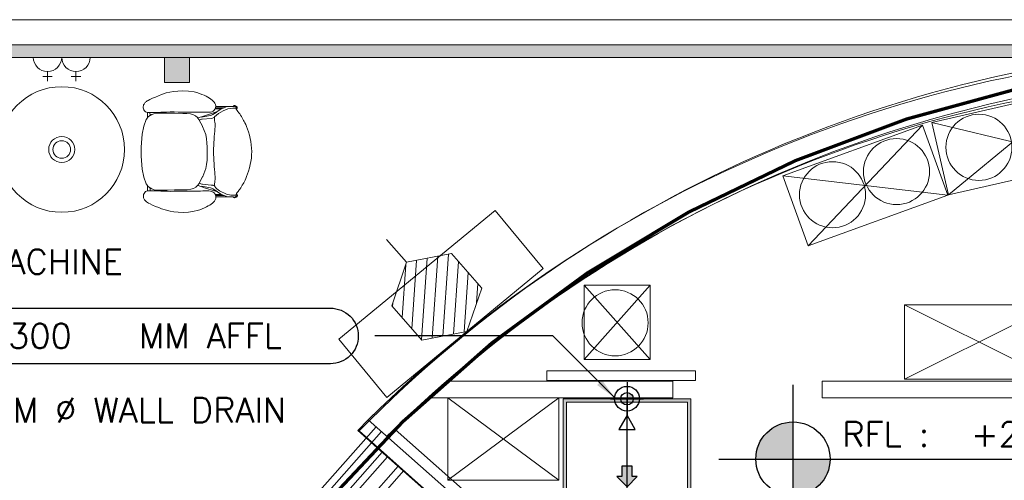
# Model space of a CAD drawing. Header units: millimetres. Extents: x -750 to 57307, y -2234 to 18901.
# Tile 67 of 102: x 13565 to 19537, y 15507 to 18302. Entities that reach past the tile are written whole.
import ezdxf
from ezdxf.enums import TextEntityAlignment as Align

# ---------------------------------------------------------------- set-up
doc = ezdxf.new("R2010")
doc.units = ezdxf.units.MM
doc.header["$MEASUREMENT"] = 0
doc.linetypes.add('DASHED', pattern=[19.05, 12.7, -6.35])
doc.linetypes.add('HIDDEN', pattern=[0.375, 0.25, -0.125])
for name, color, linetype, lineweight, true_color in [('FLOOR RAISE', 4, 'DASHED', 0, 0x00ffff), ('GREY SCALE', 9, 'Continuous', 0, 0x808080), ('GREYSCALE', 9, 'Continuous', 0, 0x808080)]:
    doc.layers.add(name, color=color, linetype=linetype, lineweight=lineweight, true_color=true_color)
for name, color, linetype in [('LINE', 7, 'Continuous'), ('PLUMBING-DW-FR-TAG', 7, 'Continuous'), ('PLUMBING-DW-TR-LVL-TAG', 7, 'Continuous'), ('TAG', 7, 'Continuous')]:
    doc.layers.add(name, color=color, linetype=linetype)
doc.layers.add('PLUMBING-DW-CD-PIPE', color=3, linetype='Continuous', true_color=0x00ff00)
doc.layers.add('PLUMBING-DW-WW-PIPE', color=7, linetype='Continuous', true_color=0x007f7f)
doc.styles.add('Oswald Light', font='txt')
doc.styles.add('ROMANS-100', font='romans.shx')
doc.styles.get("Standard").update_dxf_attribs({"font": 'arial.ttf'})
doc.dimstyles.new('MDS-50', dxfattribs={"dimtxt": 100, "dimasz": 100, "dimexe": 50, "dimexo": 50, "dimgap": 25, "dimtad": 1, "dimdec": 0, "dimtxsty": 'Oswald Light', "dimcen": 0, "dimdle": 1.5875, "dimazin": 0, "dimtfac": 1, "dimtdec": 0, "dimtix": 1, "dimtmove": 0, "dimatfit": 0, "dimfxl": 1, "dimfrac": 2, "dimtolj": 1, "dimarcsym": 0})

# ---------------------------------------------------------------- blocks, each defined once
blk = doc.blocks.new('FLOOR PLAN')
at = {"layer": 'GREYSCALE', "ltscale": 0.25}
h = blk.add_hatch(color=256, dxfattribs=at)
h.dxf.hatch_style = 1
h.paths.add_polyline_path([(6935.6, 18149.4), (21163.6, 18149.4), (21163.6, 18073.2), (6935.6, 18073.2)])
h = blk.add_hatch(color=256, dxfattribs=at)
h.dxf.hatch_style = 1
h.paths.add_polyline_path([(14595.5, 18073.2), (14595.5, 17920.8), (14443.1, 17920.8), (14443.1, 18073.2)])
at = {"layer": 'GREYSCALE', "ltscale": 2}
h = blk.add_hatch(color=256, dxfattribs=at)
h.dxf.hatch_style = 1
h.paths.add_polyline_path([(16861.3, 15295.5), (17636.1, 15295.5), (17636.1, 16002.2), (16861.3, 16002.2)])
h.paths.add_polyline_path([(16881.3, 15315.5), (17616.1, 15315.5), (17616.1, 15982.1), (16881.3, 15982.1)], flags=16)
at = {"layer": 'GREYSCALE', "ltscale": 0.2}
blk.add_line((21163.6, 18301.8), (1808.8, 18301.8), dxfattribs=at)
at = {"layer": 'GREYSCALE', "ltscale": 0.25}
for p, q in [((21163.6, 18149.4), (1806, 18149.4)), ((6935.6, 18149.4), (21163.6, 18149.4)), ((8543.7, 18149.4), (21163.6, 18149.4)), ((21163.6, 18073.2), (6935.6, 18073.2)), ((14595.5, 18073.2), (14443.1, 18073.2)), ((14443.1, 18073.2), (14443.1, 17920.8)), ((14595.5, 17920.8), (14595.5, 18073.2)), ((14443.1, 17920.8), (14595.5, 17920.8)), ((15500.5, 16363.2), (16449.6, 17144.6)), ((16449.6, 17144.6), (16740.2, 16791.6)), ((16740.2, 16791.6), (15791.1, 16010.2)), ((19834, 16572.2), (18931.8, 16572.2)), ((18931.8, 16572.2), (18931.8, 16121.2)), ((19834, 16572.2), (18931.8, 16121.2)), ((18931.8, 16121.2), (18931.8, 16572.2)), ((18931.8, 16572.2), (19834, 16121.2)), ((15791.1, 16010.2), (15500.5, 16363.2)), ((16762.1, 16170.9), (17664.3, 16170.9)), ((16762.1, 16113.2), (16762.1, 16170.9)), ((17664.3, 16170.9), (17664.3, 16113.2)), ((16154.3, 16108.6), (17526.5, 16108.6)), ((17664.3, 16113.2), (16762.1, 16113.2)), ((17526.5, 16108.6), (17526.5, 16008.3)), ((18432.6, 16108.6), (21213.3, 16108.6)), ((18432.6, 16108.6), (18432.6, 16008.3)), ((18931.8, 16121.2), (19834, 16121.2)), ((16040.8, 16008.3), (17526.5, 16008.3)), ((18432.6, 16008.3), (21213.3, 16008.3)), ((15727.2, 15832), (15156.6, 15187.9)), ((15616.2, 15809.2), (15679.6, 15874.1)), ((15688.2, 15872.3), (15623.7, 15806.4)), ((15679.6, 15874.1), (16435.7, 15204.2)), ((15679.6, 15874.1), (16435.8, 15204.4)), ((15759.5, 15803.3), (15188.9, 15159.3)), ((16375.6, 15136.4), (15615.5, 15809.9)), ((16375.6, 15136.4), (15616.2, 15809.2)), ((15623.7, 15806.4), (16395.9, 15122.3)), ((16497, 15236.5), (15842.8, 15815.8)), ((16375.6, 15136.4), (15697.7, 15737.1)), ((15764, 15678.3), (15253.4, 15102.1)), ((15796.3, 15649.7), (15285.7, 15073.5)), ((15860.8, 15592.5), (15350.3, 15016.3)), ((15893.1, 15563.9), (15382.6, 14987.7))]:
    blk.add_line(p, q, dxfattribs=at)
at = {"layer": 'GREYSCALE'}
for p, q in [((13647.1, 18073.2), (13819.9, 18073.2)), ((13819.9, 18073.2), (13992.7, 18073.2)), ((13733.5, 17986.8), (13733.5, 17929.2)), ((13906.3, 17986.8), (13906.3, 17929.2)), ((13704.7, 17958), (13762.3, 17958)), ((13877.5, 17958), (13935.1, 17958)), ((14476.4, 17862.1), (14453.5, 17857.1)), ((14498.7, 17865.4), (14476.4, 17862.1)), ((14523.9, 17867.9), (14498.7, 17865.4)), ((14554.3, 17869.6), (14523.9, 17867.9)), ((14588.1, 17868.7), (14554.3, 17869.6)), ((14622.7, 17863.2), (14588.1, 17868.7)), ((14639.4, 17859.1), (14622.7, 17863.2)), ((14655.4, 17854.3), (14639.4, 17859.1)), ((19097.7, 17678.2, 59.1), (19976.8, 17880.8, 59.1)), ((19199, 17238.6, 59.1), (19976.8, 17880.8, 59.1)), ((14327.8, 17799.9), (14324.7, 17796.7)), ((14330.9, 17802.7), (14327.8, 17799.9)), ((14333.9, 17805.4), (14330.9, 17802.7)), ((14338, 17808.5), (14333.9, 17805.4)), ((14344.6, 17812.4), (14338, 17808.5)), ((14354.7, 17817.6), (14344.6, 17812.4)), ((14369.7, 17824.7), (14354.7, 17817.6)), ((14387.7, 17832.7), (14369.7, 17824.7)), ((14406.7, 17840.7), (14387.7, 17832.7)), ((14424.8, 17847.9), (14406.7, 17840.7)), ((14453.5, 17857.1), (14424.8, 17847.9)), ((14670.2, 17848.9), (14655.4, 17854.3)), ((14683.8, 17843.2), (14670.2, 17848.9)), ((14696.1, 17837.3), (14683.8, 17843.2)), ((14707, 17831.5), (14696.1, 17837.3)), ((14716.6, 17826), (14707, 17831.5)), ((14725, 17820.4), (14716.6, 17826)), ((14732.4, 17814.5), (14725, 17820.4)), ((14738.9, 17808.2), (14732.4, 17814.5)), ((14738.9, 17808.2), (14744.7, 17801.8)), ((14749.5, 17794.7), (14744.7, 17801.8)), ((14315.1, 17779.9), (14314.2, 17774.2)), ((14314.2, 17774.2), (14314.4, 17767.9)), ((14314.4, 17767.9), (14315.9, 17760.9)), ((14316.8, 17785), (14315.1, 17779.9)), ((14315.9, 17760.9), (14318.6, 17754.1)), ((14319.1, 17789.5), (14316.8, 17785)), ((14318.6, 17754.1), (14322.4, 17747.9)), ((14319.1, 17789.5), (14321.7, 17793.3)), ((14321.7, 17793.3), (14324.7, 17796.7)), ((14322.4, 17747.9), (14327.2, 17743.1)), ((14327.2, 17743.1), (14327.5, 17742.8)), ((14327.5, 17742.8), (14333.1, 17740)), ((14333.1, 17740), (14339.4, 17738.7)), ((14339.4, 17738.7), (14339.8, 17738.7)), ((14339.8, 17738.7), (14339.8, 17739)), ((14339.8, 17738.7), (14346.1, 17738.4)), ((14339.8, 17738.7), (14339.8, 17706.5)), ((14346.1, 17738.4), (14355.2, 17738.7)), ((14355.2, 17738.7), (14355.2, 17739)), ((14360.3, 17738.8), (14355.2, 17738.7)), ((14355.3, 17720.9), (14355.2, 17738.7)), ((14368, 17739.1), (14360.3, 17738.8)), ((14376.4, 17739.2), (14368, 17739)), ((14368, 17739), (14368, 17739.1)), ((14385.8, 17739.3), (14376.4, 17739.2)), ((14396.5, 17739.5), (14385.8, 17739.3)), ((14408.1, 17739.6), (14396.5, 17739.5)), ((14420.1, 17739.9), (14408.1, 17739.6)), ((14432.3, 17740.2), (14420.1, 17739.9)), ((14455.6, 17741.3), (14432.3, 17740.2)), ((14455.6, 17741.3), (14478.2, 17742)), ((14478.2, 17742), (14501.2, 17741.8)), ((14501.2, 17741.8), (14526.3, 17741.2)), ((14526.2, 17741.3), (14530.2, 17741.2)), ((14526.3, 17741.2), (14530.2, 17741.2)), ((14530.2, 17741.2), (14554.6, 17740.9)), ((14554.6, 17740.9), (14585.2, 17740.9)), ((14585.2, 17740.9), (14616.3, 17741)), ((14616.3, 17741), (14631.7, 17741)), ((14631.7, 17741), (14646.8, 17740.8)), ((14646.8, 17740.8), (14661.5, 17740.6)), ((14661.5, 17740.6), (14675.5, 17740.3)), ((14675.5, 17740.3), (14688.7, 17740.2)), ((14685.4, 17719.3), (14752.4, 17741.1)), ((14688.7, 17740.2), (14700.9, 17740.2)), ((14700.9, 17740.2), (14711.9, 17740.6)), ((14711.9, 17740.6), (14721.9, 17741.7)), ((14721.9, 17741.7), (14730.5, 17743.7)), ((14730.5, 17743.7), (14738, 17747.1)), ((14755.7, 17738.8), (14736.1, 17727.1)), ((14738, 17747.1), (14744.4, 17752.4)), ((14744.4, 17752.4), (14749.4, 17759.1)), ((14749.4, 17759.1), (14750, 17760.5)), ((14749.5, 17794.7), (14752.9, 17787)), ((14750, 17760.5), (14752.6, 17766.8)), ((14788.9, 17760.5), (14750, 17760.5)), ((14752.4, 17741.1), (14763.6, 17744.3)), ((14752.6, 17766.8), (14752.7, 17767.1)), ((14752.7, 17767.1), (14752.9, 17767.6)), ((14752.7, 17767.1), (14803.7, 17767.2)), ((14752.9, 17787), (14753.2, 17785.2)), ((14752.9, 17767.6), (14753.2, 17768.4)), ((14805, 17767.7), (14752.9, 17767.6)), ((14754.1, 17779.1), (14753.2, 17785.2)), ((14753.2, 17768.4), (14754.1, 17774.2)), ((14754.1, 17778.9), (14754.1, 17779.1)), ((14754.1, 17778.9), (14754.4, 17776.8)), ((14754.1, 17774.2), (14754.4, 17776.8)), ((14830.1, 17774.4), (14754.1, 17774.2)), ((14763.6, 17744.3), (14755.7, 17738.8)), ((14784.1, 17758.4), (14763.6, 17744.3)), ((14788.9, 17760.5), (14784.1, 17758.4)), ((14803.7, 17767.2), (14788.9, 17760.5)), ((14805, 17767.7), (14803.7, 17767.2)), ((14814.2, 17771.8), (14805, 17767.7)), ((14817.2, 17772.7), (14814.2, 17771.8)), ((14830.1, 17774.4), (14817.2, 17772.7)), ((14832, 17774.6), (14830.1, 17774.4)), ((14835.1, 17774.6), (14832, 17774.6)), ((14835.1, 17774.6), (14846.7, 17774.6)), ((14849.5, 17774.6), (14846.7, 17774.6)), ((14857.3, 17774.4), (14849.5, 17774.6)), ((14857.3, 17774.4), (14857.8, 17774.5)), ((14866, 17775.6), (14857.8, 17774.5)), ((14857.8, 17774.5), (14858.5, 17775.4)), ((14861.1, 17777.6), (14858.5, 17775.4)), ((14863.5, 17779.6), (14861.1, 17777.6)), ((14866.4, 17780.7), (14863.5, 17779.6)), ((14866, 17775.6), (14868.5, 17776.4)), ((14869.5, 17780.7), (14866.4, 17780.7)), ((14868.5, 17776.4), (14871.1, 17776.4)), ((14872.5, 17779.6), (14869.5, 17780.7)), ((14871.1, 17776.4), (14873.6, 17775.6)), ((14872.5, 17779.6), (14877.2, 17778)), ((14873.6, 17775.6), (14875.7, 17774.2)), ((14875, 17765.2), (14874.9, 17765.5)), ((14875, 17765.2), (14875.7, 17765.6)), ((14876.6, 17762.4), (14875, 17765.2)), ((14875.7, 17774.2), (14876.9, 17772.3)), ((14875.9, 17765.9), (14875.7, 17765.6)), ((14877, 17767.6), (14875.9, 17765.9)), ((14878.5, 17759.1), (14876.6, 17762.4)), ((14877.2, 17778), (14881.2, 17775.4)), ((14881.2, 17760.9), (14878.5, 17759.1)), ((14879.6, 17757), (14878.5, 17759.1)), ((14883.4, 17750.9), (14879.6, 17757)), ((14888.2, 17744.3), (14883.4, 17750.9)), ((14893.7, 17737.3), (14888.2, 17744.3)), ((14332.1, 17695.8), (14317.2, 17656.2)), ((14339.8, 17706.5), (14332.1, 17695.8)), ((14342.1, 17709.6), (14339.8, 17706.5)), ((14353.4, 17719.8), (14342.1, 17709.6)), ((14355.3, 17720.9), (14353.4, 17719.8)), ((14365.8, 17726.9), (14355.3, 17720.9)), ((14365.8, 17726.9), (14378.8, 17731.5)), ((14378.8, 17731.5), (14379, 17731.5)), ((14379, 17731.5), (14392.5, 17734.2)), ((14392.5, 17734.2), (14406.6, 17735.3)), ((14406.6, 17735.3), (14406.7, 17735.3)), ((14406.7, 17735.3), (14421, 17735.5)), ((14465.4, 17734.5), (14421, 17735.5)), ((14503.3, 17733.9), (14465.4, 17734.5)), ((14553.8, 17733.5), (14503.3, 17733.9)), ((14553.8, 17733.5), (14579.4, 17732.3)), ((14579.4, 17732.3), (14601.8, 17729.7)), ((14601.8, 17729.7), (14618.7, 17725.1)), ((14618.7, 17725.1), (14631.8, 17717.9)), ((14631.8, 17717.9), (14642.6, 17707.8)), ((14642.6, 17707.8), (14644.3, 17705.4)), ((14644.3, 17705.4), (14647, 17706.4)), ((14644.3, 17705.4), (14652.6, 17694)), ((14685.4, 17719.3), (14647, 17706.4)), ((14652.6, 17694), (14653.6, 17692.1)), ((14653.6, 17692.1), (14669.2, 17697.4)), ((14653.6, 17692.1), (14674.1, 17655.2)), ((14665.9, 17710.7), (14721.6, 17721.1)), ((14668.3, 17698), (14668.5, 17698)), ((14668.5, 17698), (14672, 17698.4)), ((14672.1, 17698.4), (14669.2, 17697.4)), ((14669.2, 17697.4), (14672, 17698.4)), ((14672, 17698.4), (14672.1, 17698.4)), ((14672.1, 17698.4), (14725.4, 17703)), ((14721.6, 17721.1), (14727.5, 17722.8)), ((14725.4, 17703), (14734.8, 17705)), ((14727.1, 17722.6), (14727.5, 17722.8)), ((14727.5, 17722.8), (14736.1, 17727.1)), ((14738.5, 17706.2), (14734.8, 17705)), ((14738.5, 17706.2), (14747.2, 17710.2)), ((14745.7, 17696.6), (14745.8, 17705.5)), ((14747, 17687.8), (14745.7, 17696.6)), ((14745.8, 17705.5), (14747.2, 17710.2)), ((14748.7, 17679.1), (14747, 17687.8)), ((14747.2, 17710.2), (14747.5, 17711.5)), ((14749.6, 17670.7), (14748.7, 17679.1)), ((14895.2, 17735.2), (14893.5, 17737.4)), ((14895.2, 17735.2), (14893.7, 17737.3)), ((14899.4, 17729.7), (14895.2, 17735.2)), ((14905, 17721.9), (14899.4, 17729.7)), ((14910, 17714.1), (14905, 17721.9)), ((14914.6, 17706.4), (14910, 17714.1)), ((14918.9, 17698.8), (14914.6, 17706.4)), ((14922.9, 17691.2), (14918.9, 17698.8)), ((14927, 17683.7), (14922.9, 17691.2)), ((14931.3, 17675.5), (14927, 17683.7)), ((14317.2, 17656.2), (14307.9, 17607)), ((14674.1, 17655.2), (14674.7, 17653.6)), ((14674.7, 17653.6), (14693.5, 17604.6)), ((14746.4, 17610), (14747.8, 17626)), ((14747.8, 17626.3), (14749, 17640.4)), ((14747.8, 17626), (14747.8, 17626.3)), ((14749, 17640.4), (14749.7, 17651.9)), ((14749.9, 17661.8), (14749.6, 17670.7)), ((14749.7, 17651.9), (14749.9, 17661.8)), ((14935.9, 17665.7), (14931.3, 17675.5)), ((14941, 17653.6), (14935.9, 17665.7)), ((14946.8, 17638.3), (14941, 17653.6)), ((14952.7, 17620.7), (14946.8, 17638.3)), ((14958.4, 17601.6), (14952.7, 17620.7)), ((18193.6, 17354.9), (19042.1, 17661.7)), ((18347, 16930.7), (19042.1, 17661.7)), ((19042.1, 17661.7), (19195.5, 17237.5)), ((19199, 17238.6, 59.1), (19097.7, 17678.2, 59.1)), ((19097.7, 17678.2, 59.1), (20078.1, 17441.2, 59.1)), ((14305, 17581), (14303.2, 17554.6)), ((14307.9, 17607), (14305, 17581)), ((14698.4, 17579.7), (14693.5, 17604.6)), ((14700.9, 17554), (14698.4, 17579.7)), ((14742.5, 17556.5), (14743.6, 17574.7)), ((14743.6, 17574.7), (14745, 17592.7)), ((14745, 17592.7), (14746.4, 17610)), ((14963.4, 17581.7), (14958.4, 17601.6)), ((14967.2, 17561.8), (14963.4, 17581.7)), ((14969.9, 17541.8), (14967.2, 17561.8)), ((14302.3, 17527.8), (14302, 17500.9)), ((14302, 17500.9), (14302.4, 17474)), ((14303.2, 17554.6), (14302.3, 17527.8)), ((14701.9, 17527.9), (14700.9, 17554)), ((14701.9, 17501.6), (14701.9, 17527.9)), ((14701.9, 17475.2), (14701.9, 17501.6)), ((14740.9, 17501.6), (14741.1, 17519.7)), ((14741.2, 17483.5), (14740.9, 17501.6)), ((14741.1, 17519.7), (14741.7, 17538.3)), ((14741.7, 17538.3), (14742.5, 17556.5)), ((14971.4, 17521.9), (14969.9, 17541.8)), ((14972, 17502), (14971.4, 17521.9)), ((14971.5, 17482.1), (14972, 17502)), ((14302.4, 17474), (14303.4, 17447.2)), ((14303.4, 17447.2), (14305.3, 17420.7)), ((14698.6, 17423.4), (14701.1, 17449.1)), ((14701.1, 17449.1), (14701.9, 17475.2)), ((14741.2, 17483.5), (14741.8, 17465)), ((14742.7, 17446.7), (14741.8, 17465)), ((14743.8, 17428.6), (14742.7, 17446.7)), ((14963.7, 17422.4), (14967.4, 17442.3)), ((14967.4, 17442.3), (14970, 17462.2)), ((14970, 17462.2), (14971.5, 17482.1)), ((20078.1, 17441.2, 59.1), (19199, 17238.6, 59.1)), ((14305.3, 17420.7), (14308.2, 17394.8)), ((14308.2, 17394.8), (14317.7, 17345.6)), ((14675.3, 17349.5), (14693.8, 17398.5)), ((14693.8, 17398.5), (14698.6, 17423.4)), ((14745.3, 17410.6), (14743.8, 17428.6)), ((14746.8, 17393.3), (14745.3, 17410.6)), ((14748.3, 17377.3), (14746.8, 17393.3)), ((14947.2, 17365.6), (14953.1, 17383.3)), ((14953.1, 17383.3), (14958.8, 17402.4)), ((14958.8, 17402.4), (14963.7, 17422.4)), ((14317.7, 17345.6), (14332.8, 17306.1)), ((14674.7, 17347.8), (14653.7, 17309.8)), ((14675.3, 17349.5), (14674.7, 17347.8)), ((14747.7, 17315.5), (14749.3, 17324.2)), ((14748.3, 17376.9), (14748.3, 17377.3)), ((14749.5, 17362.9), (14748.3, 17376.9)), ((14749.3, 17324.2), (14750.2, 17332.6)), ((14749.5, 17362.9), (14750.2, 17351.4)), ((14750.5, 17341.5), (14750.2, 17351.4)), ((14750.2, 17332.6), (14750.5, 17341.5)), ((14927.7, 17320.2), (14931.9, 17328.5)), ((14931.9, 17328.5), (14936.5, 17338.3)), ((14936.5, 17338.3), (14941.5, 17350.4)), ((14941.5, 17350.4), (14947.2, 17365.6)), ((18347, 16930.7), (18193.6, 17354.9)), ((18193.6, 17354.9), (19195.5, 17237.5)), ((14333.9, 17261.9), (14328.3, 17259)), ((14332.8, 17306.1), (14340.5, 17295.4)), ((14340.2, 17263.2), (14333.9, 17261.9)), ((14340.6, 17263.2), (14340.2, 17263.2)), ((14340.5, 17295.4), (14342.8, 17292.3)), ((14340.6, 17263.2), (14340.5, 17295.4)), ((14346.9, 17263.5), (14340.6, 17263.2)), ((14342.8, 17292.3), (14354.1, 17282.1)), ((14346.9, 17263.5), (14356.1, 17263.3)), ((14354.1, 17282.1), (14356, 17281)), ((14356.1, 17263.3), (14356, 17281)), ((14356, 17281), (14366.6, 17275)), ((14356.1, 17263.3), (14361.2, 17263.1)), ((14361.2, 17263.1), (14368.8, 17262.9)), ((14366.6, 17275), (14379.6, 17270.5)), ((14368.8, 17262.9), (14368.9, 17263)), ((14368.9, 17263), (14377.2, 17262.8)), ((14377.2, 17262.8), (14386.6, 17262.7)), ((14379.8, 17270.5), (14379.6, 17270.5)), ((14379.8, 17270.5), (14393.4, 17267.9)), ((14386.6, 17262.7), (14397.3, 17262.6)), ((14407.4, 17266.8), (14393.4, 17267.9)), ((14397.3, 17262.6), (14408.9, 17262.5)), ((14407.5, 17266.8), (14407.4, 17266.8)), ((14421.9, 17266.7), (14407.5, 17266.8)), ((14408.9, 17262.5), (14421, 17262.3)), ((14421, 17262.3), (14433.1, 17262)), ((14421.9, 17266.7), (14466.2, 17267.8)), ((14433.1, 17262), (14456.4, 17260.9)), ((14456.4, 17260.9), (14479.1, 17260.3)), ((14466.2, 17267.8), (14504.1, 17268.6)), ((14502.1, 17260.7), (14479.1, 17260.3)), ((14527.1, 17261.3), (14502.1, 17260.7)), ((14554.6, 17269.2), (14504.1, 17268.6)), ((14531, 17261.3), (14527.1, 17261.3)), ((14531, 17261.3), (14527.1, 17261.2)), ((14555.4, 17261.7), (14531, 17261.3)), ((14580.2, 17270.4), (14554.6, 17269.2)), ((14586, 17261.8), (14555.4, 17261.7)), ((14602.6, 17273.1), (14580.2, 17270.4)), ((14617.1, 17261.9), (14586, 17261.8)), ((14619.5, 17277.8), (14602.6, 17273.1)), ((14632.6, 17261.9), (14617.1, 17261.9)), ((14632.6, 17285), (14619.5, 17277.8)), ((14643.3, 17295.2), (14632.6, 17285)), ((14647.7, 17262.1), (14632.6, 17261.9)), ((14644.2, 17296.5), (14643.3, 17295.2)), ((14653.2, 17308.9), (14644.2, 17296.5)), ((14644.2, 17296.5), (14647.7, 17295.2)), ((14686.2, 17282.5), (14647.7, 17295.2)), ((14662.3, 17262.4), (14647.7, 17262.1)), ((14653.7, 17309.8), (14653.2, 17308.9)), ((14669.9, 17304.3), (14653.7, 17309.8)), ((14676.4, 17262.7), (14662.3, 17262.4)), ((14722.4, 17280.7), (14666.7, 17290.9)), ((14669, 17303.6), (14669.2, 17303.6)), ((14672.7, 17303.3), (14669.2, 17303.6)), ((14669.9, 17304.3), (14672.8, 17303.3)), ((14672.7, 17303.3), (14669.9, 17304.3)), ((14672.8, 17303.3), (14672.7, 17303.3)), ((14726.1, 17298.8), (14672.8, 17303.3)), ((14689.5, 17262.9), (14676.4, 17262.7)), ((14753.3, 17260.9), (14686.2, 17282.5)), ((14701.7, 17262.9), (14689.5, 17262.9)), ((14712.7, 17262.6), (14701.7, 17262.9)), ((14712.7, 17262.6), (14722.8, 17261.5)), ((14728.3, 17279.1), (14722.4, 17280.7)), ((14731.3, 17259.5), (14722.8, 17261.5)), ((14735.5, 17296.9), (14726.1, 17298.8)), ((14728.3, 17279.1), (14727.9, 17279.3)), ((14736.9, 17274.8), (14728.3, 17279.1)), ((14735.5, 17296.9), (14739.3, 17295.8)), ((14736.9, 17274.8), (14756.5, 17263.1)), ((14748.3, 17291.5), (14739.3, 17295.8)), ((14746.4, 17306.6), (14747.7, 17315.5)), ((14746.5, 17297.8), (14746.4, 17306.6)), ((14748.3, 17291.5), (14746.5, 17297.8)), ((14748.3, 17291.5), (14748.4, 17291.5)), ((14748.9, 17289.5), (14748.4, 17291.5)), ((14764.4, 17257.7), (14753.3, 17260.9)), ((14756.5, 17263.1), (14764.4, 17257.7)), ((14889.1, 17259.4), (14894.5, 17266.5)), ((14894.3, 17266.4), (14896, 17268.6)), ((14894.5, 17266.5), (14896, 17268.6)), ((14896, 17268.6), (14900.2, 17274.1)), ((14900.2, 17274.1), (14905.8, 17282)), ((14905.8, 17282), (14910.8, 17289.7)), ((14910.8, 17289.7), (14915.3, 17297.5)), ((14915.3, 17297.5), (14919.5, 17305.1)), ((14919.5, 17305.1), (14923.6, 17312.7)), ((14923.6, 17312.7), (14927.7, 17320.2)), ((14315.3, 17233.9), (14315.1, 17227.6)), ((14315.1, 17227.6), (14316, 17221.9)), ((14316.8, 17240.9), (14315.3, 17233.9)), ((14316, 17221.9), (14317.8, 17216.8)), ((14319.5, 17247.8), (14316.8, 17240.9)), ((14320.1, 17212.3), (14317.8, 17216.8)), ((14323.3, 17253.9), (14319.5, 17247.8)), ((14322.8, 17208.5), (14320.1, 17212.3)), ((14325.7, 17205.1), (14322.8, 17208.5)), ((14328, 17258.8), (14323.3, 17253.9)), ((14328.8, 17201.9), (14325.7, 17205.1)), ((14328.3, 17259), (14328, 17258.8)), ((14328.8, 17201.9), (14331.9, 17199.1)), ((14738.8, 17256.1), (14731.3, 17259.5)), ((14745.2, 17250.9), (14738.8, 17256.1)), ((14740, 17195.1), (14745.7, 17201.5)), ((14750.3, 17244.2), (14745.2, 17250.9)), ((14745.7, 17201.5), (14750.5, 17208.6)), ((14751.4, 17241.5), (14750.3, 17244.2)), ((14753.8, 17216.3), (14750.5, 17208.6)), ((14753.5, 17236.6), (14751.4, 17241.5)), ((14789.8, 17241.5), (14751.4, 17241.5)), ((14754.1, 17234.9), (14753.5, 17236.6)), ((14754.1, 17218.1), (14753.8, 17216.3)), ((14804.6, 17235), (14754.1, 17234.9)), ((14754.1, 17234.9), (14754.1, 17234.9)), ((14754.2, 17234.3), (14754.1, 17234.9)), ((14754.1, 17218.1), (14755.1, 17224.2)), ((14754.2, 17234.3), (14805.9, 17234.4)), ((14755.2, 17227.7), (14754.2, 17234.3)), ((14755.4, 17226.5), (14755.1, 17224.5)), ((14755.1, 17224.5), (14755.1, 17224.2)), ((14755.2, 17227.7), (14831, 17227.9)), ((14755.4, 17226.5), (14755.2, 17227.7)), ((14764.4, 17257.7), (14785, 17243.7)), ((14785, 17243.7), (14789.8, 17241.5)), ((14789.8, 17241.5), (14804.6, 17235)), ((14804.6, 17235), (14805.9, 17234.4)), ((14805.9, 17234.4), (14815.1, 17230.3)), ((14815.1, 17230.3), (14818.2, 17229.5)), ((14818.2, 17229.5), (14831, 17227.9)), ((14831, 17227.9), (14833, 17227.6)), ((14833, 17227.6), (14836, 17227.6)), ((14836, 17227.6), (14847.6, 17227.7)), ((14845.4, 17237.9), (14845.5, 17237.9)), ((14847.6, 17227.7), (14850.4, 17227.7)), ((14850.4, 17227.7), (14858.2, 17227.9)), ((14858.2, 17227.9), (14858.7, 17227.8)), ((14859.4, 17226.9), (14858.7, 17227.8)), ((14869.4, 17225.9), (14858.7, 17227.8)), ((14859.4, 17226.9), (14862, 17224.7)), ((14862, 17224.7), (14864.4, 17222.7)), ((14864.4, 17222.7), (14867.4, 17221.7)), ((14867.4, 17221.7), (14870.5, 17221.7)), ((14872.1, 17225.9), (14869.4, 17225.9)), ((14870.5, 17221.7), (14873.4, 17222.7)), ((14874.6, 17226.7), (14872.1, 17225.9)), ((14878.2, 17224.4), (14873.4, 17222.7)), ((14876.6, 17228.2), (14874.6, 17226.7)), ((14875.4, 17237.6), (14877.5, 17241.3)), ((14876.6, 17236.8), (14875.4, 17237.6)), ((14875.4, 17237.6), (14875.4, 17237.6)), ((14876.6, 17236.8), (14876.8, 17236.5)), ((14878.2, 17230.5), (14876.6, 17228.2)), ((14876.8, 17236.5), (14878.5, 17234)), ((14877.5, 17241.3), (14878.8, 17243.6)), ((14878.2, 17230.5), (14878.5, 17231)), ((14878.8, 17233.5), (14878.5, 17234)), ((14878.8, 17231.5), (14878.5, 17231)), ((14878.8, 17243.6), (14880.5, 17246.7)), ((14878.9, 17233), (14878.8, 17233.5)), ((14878.8, 17231.5), (14878.9, 17232)), ((14879, 17232.5), (14878.9, 17233)), ((14878.9, 17232), (14879, 17232.5)), ((14880.5, 17246.7), (14884.3, 17252.9)), ((14884.3, 17252.9), (14889.1, 17259.4)), ((19195.5, 17237.5), (18347, 16930.7)), ((14331.9, 17199.1), (14334.9, 17196.4)), ((14334.9, 17196.4), (14339.1, 17193.4)), ((14339.1, 17193.4), (14345.6, 17189.5)), ((14345.6, 17189.5), (14355.8, 17184.3)), ((14355.8, 17184.3), (14370.8, 17177.3)), ((14370.8, 17177.3), (14388.8, 17169.3)), ((14388.8, 17169.3), (14407.9, 17161.4)), ((14407.9, 17161.4), (14426, 17154.3)), ((14426, 17154.3), (14454.7, 17145.2)), ((14454.7, 17145.2), (14477.6, 17140.3)), ((14623.9, 17139.6), (14640.7, 17143.8)), ((14640.7, 17143.8), (14656.6, 17148.7)), ((14656.6, 17148.7), (14671.4, 17154.1)), ((14671.4, 17154.1), (14684.9, 17159.9)), ((14684.9, 17159.9), (14697.2, 17165.8)), ((14697.2, 17165.8), (14708.2, 17171.6)), ((14708.2, 17171.6), (14717.7, 17177.2)), ((14717.7, 17177.2), (14726.1, 17182.8)), ((14726.1, 17182.8), (14733.4, 17188.7)), ((14733.4, 17188.7), (14740, 17195.1)), ((14477.6, 17140.3), (14500, 17137)), ((14500, 17137), (14525.2, 17134.7)), ((14525.2, 17134.7), (14555.6, 17133)), ((14555.6, 17133), (14589.4, 17134.1)), ((14589.4, 17134.1), (14623.9, 17139.6)), ((15911.8, 16829.8), (15790.2, 16969.2)), ((16184.7, 16883.4), (15911.8, 16829.8)), ((16003.1, 16358.9), (16036.7, 16854.4)), ((16067.5, 16369.5), (16101.2, 16867)), ((16132, 16382.1), (16165.8, 16879.7)), ((16367.6, 16673.9), (16184.7, 16883.4)), ((15911.8, 16829.8), (15821.8, 16566.6)), ((15885, 16494.2), (15906.8, 16815.1)), ((15944.1, 16426.6), (15972.2, 16841.7)), ((16196.5, 16394.8), (16226.4, 16835.7)), ((16261, 16407.5), (16285.5, 16768)), ((16277.6, 16410.8), (16367.6, 16673.9)), ((16336.6, 16583.1), (16344.5, 16700.4)), ((16988.7, 16691.6), (17389.6, 16691.6)), ((16988.7, 16240.5), (16988.7, 16691.6)), ((16988.7, 16691.6), (17389.6, 16240.5)), ((16988.7, 16240.5), (17389.6, 16691.6)), ((17389.6, 16691.6), (17389.6, 16240.5)), ((15821.8, 16566.6), (16004.7, 16357.1)), ((15826, 16561.9), (15827.4, 16583)), ((16004.7, 16357.1), (16277.6, 16410.8)), ((17389.6, 16240.5), (16988.7, 16240.5)), ((17389.6, 16240.5), (16988.7, 16240.5)), ((16161.1, 16008.3), (16835.3, 16008.3)), ((16161.1, 15507.6), (16161.1, 16008.3)), ((16161.1, 16008.3), (16835.3, 15507.6)), ((16161.1, 15507.6), (16835.3, 16008.3)), ((16835.3, 16008.3), (16835.3, 15507.6)), ((16835.3, 15507.6), (16161.1, 15507.6))]:
    blk.add_line(p, q, dxfattribs=at)
at = {"layer": 'GREYSCALE', "ltscale": 2}
for p, q in [((17636.1, 16002.2), (16861.3, 16002.2)), ((16861.3, 16002.2), (16861.3, 15295.5)), ((17616.1, 15982.1), (16881.3, 15982.1)), ((16881.3, 15982.1), (16881.3, 15315.5)), ((17616.1, 15315.5), (17616.1, 15982.1)), ((17636.1, 15295.5), (17636.1, 16002.2))]:
    blk.add_line(p, q, dxfattribs=at)
at = {"layer": 'GREYSCALE'}
for points in [[(14877, 17767.6), (14877.2, 17767.9), (14877.3, 17768.1), (14877.5, 17768.3), (14877.6, 17768.5), (14877.7, 17768.6), (14877.7, 17768.7), (14877.8, 17768.8), (14877.8, 17768.9), (14877.8, 17768.9), (14877.9, 17769), (14877.9, 17769.1), (14877.9, 17769.1), (14877.9, 17769.2), (14877.9, 17769.2), (14878, 17769.3), (14878, 17769.4), (14878, 17769.4), (14878, 17769.5), (14878, 17769.6), (14878, 17769.6), (14878, 17769.7), (14878, 17769.8), (14878, 17769.8), (14878, 17769.9), (14878, 17770), (14878, 17770), (14878, 17770.1), (14878, 17770.2), (14878, 17770.2), (14878, 17770.3), (14878, 17770.3), (14878, 17770.4), (14878, 17770.5), (14877.9, 17770.5), (14877.9, 17770.6), (14877.9, 17770.7), (14877.9, 17770.7), (14877.9, 17770.8), (14877.8, 17770.9), (14877.8, 17770.9), (14877.8, 17771), (14877.7, 17771.1), (14877.6, 17771.2), (14877.6, 17771.3), (14877.5, 17771.5), (14877.3, 17771.7), (14877.1, 17772), (14876.9, 17772.3)], [(14881.2, 17775.4), (14882, 17774.2), (14882.7, 17773.1), (14883.3, 17772.1), (14883.7, 17771.2), (14883.9, 17770.4), (14884.1, 17769.6), (14884.2, 17768.9), (14884.2, 17768.2), (14884.2, 17767.4), (14884.1, 17766.7), (14883.9, 17765.9), (14883.7, 17765.1), (14883.3, 17764.2), (14882.7, 17763.2), (14882.1, 17762.1), (14881.2, 17760.9)], [(14878.8, 17243.6), (14879.9, 17242.9), (14880.9, 17242.1), (14881.7, 17241.4), (14882.4, 17240.7), (14883, 17240.1), (14883.5, 17239.5), (14883.9, 17238.9), (14884.2, 17238.3), (14884.5, 17237.8), (14884.7, 17237.2), (14884.9, 17236.7), (14885, 17236.2), (14885.1, 17235.7), (14885.2, 17235.2), (14885.3, 17234.7), (14885.3, 17234.3), (14885.3, 17233.8), (14885.2, 17233.3), (14885.1, 17232.8), (14885, 17232.3), (14884.9, 17231.8), (14884.7, 17231.3), (14884.5, 17230.7), (14884.2, 17230.2), (14883.9, 17229.6), (14883.5, 17229), (14883, 17228.4), (14882.4, 17227.7), (14881.6, 17227), (14880.7, 17226.2), (14879.5, 17225.4), (14878.2, 17224.4)]]:
    blk.add_lwpolyline(points, dxfattribs=at)
at = {"layer": 'GREYSCALE', "ltscale": 25}
blk.add_circle((13819.9, 17514.3), 381.1, dxfattribs=at)
at = {"layer": 'GREYSCALE'}
for centre, radius in [((19383.4, 17527.6, 59.1), 200.5), ((13819.9, 17514.3), 78.9), ((13819.9, 17514.3), 53.5), ((18883.7, 17380.3), 200.5), ((18495.4, 17239.9), 200.5), ((17176.6, 16462.8), 200.5)]:
    blk.add_circle(centre, radius, dxfattribs=at)
for centre, radius, start, end in [((21130.7, 10361.1), 7752.9, 89.85369, 134.67625), ((13733.5, 18073.2), 86.4, 180, 0), ((13906.3, 18073.2), 86.4, 180, 0), ((21130.7, 10361.1), 7602.5, 89.37712, 134.60131)]:
    blk.add_arc(centre, radius, start, end, dxfattribs=at)
at = {"layer": 'GREYSCALE', "ltscale": 0.25}
for centre, radius, start, end in [((21217.1, 10299.4), 7850.2, 90.38683, 134.7725), ((21222.5, 10287.5), 7709.6, 91.19276, 134.21677)]:
    blk.add_arc(centre, radius, start, end, dxfattribs=at)
at = {"layer": 'GREYSCALE'}
for points, knots in [([(14874.9, 17765.5), (14871.3, 17765.6), (14865.5, 17765.8), (14839.4, 17764.7), (14796.4, 17751.5), (14761.7, 17726), (14746.2, 17710.2), (14745.6, 17709.5)], [0, 0, 0, 0, 0.547886, 0.900137, 3.99791, 7.254861, 7.397388, 7.397388, 7.397388, 7.397388]), ([(14875.4, 17237.6), (14870.2, 17237.4), (14860.2, 17236.9), (14838.5, 17237.9), (14798.4, 17249.6), (14763.8, 17269.5), (14748.9, 17289.5)], [0, 0, 0, 0, 0.799978, 1.535578, 3.324073, 7.205889, 7.205889, 7.205889, 7.205889])]:
    blk.add_open_spline(points, degree=3, knots=knots, dxfattribs=at)
blk = doc.blocks.new('DR-WDP-WW')
at = {"layer": 'PLUMBING-DW-WW-PIPE'}
h = blk.add_hatch(color=256, dxfattribs=at)
h.dxf.hatch_style = 1
h.paths.add_polyline_path([(0, 0), (37.5, 0, 0.414214), (0, 37.5)])
h.paths.add_polyline_path([(0, 0), (-37.5, 0, 0.414214), (0, -37.5)])
for p, q in [((0, 100), (0, -100)), ((-100, 0), (100, 0))]:
    blk.add_line(p, q, dxfattribs=at)
blk.add_lwpolyline([(0, -100), (-50, -186.6), (50, -186.6)], close=True, dxfattribs=at)
for radius in [75, 37.5]:
    blk.add_circle((0, 0), radius, dxfattribs=at)
blk = doc.blocks.new('DW AR')
at = {"layer": 'PLUMBING-DW-WW-PIPE'}
h = blk.add_hatch(color=256, dxfattribs=at)
h.dxf.hatch_style = 1
h.paths.add_polyline_path([(5.2, -31.1), (5.2, -62.2), (67.4, 0), (5.2, 62.2), (5.2, 31.1), (-57, 31.1), (-57, -31.1)])
blk.add_lwpolyline([(67.4, 0), (5.2, 62.2), (5.2, 31.1), (-57, 31.1), (-57, -31.1), (5.2, -31.1), (5.2, -62.2), (67.4, 0)], dxfattribs=at)
blk = doc.blocks.new('PLUM-DW-WD-TAG')
at = {"layer": 'PLUMBING-DW-TR-LVL-TAG'}
blk.add_lwpolyline([(112.5, 112.5), (1687.5, 112.5, -0.414214), (1800, 0, -0.414214), (1687.5, -112.5), (112.5, -112.5, -0.414214), (0, 0), (0, 0, -0.414214)], format="xyb", close=True, dxfattribs=at)
at = {"layer": 'PLUMBING-DW-TR-LVL-TAG', "char_height": 100, "attachment_point": 4}
for s, width, insert in [('{\\Fromans|c0;@}', 115.286, (112.5, 0)), ('{\\Fromans|c0;MM AFFL}', 662.905, (912.5, 0)), ('{\\Fromans|c0;MM %%C WALL DRAIN}', 1987.152, (300, -300))]:
    blk.add_mtext_dynamic_manual_height_columns(s, width=width, gutter_width=3324.7, heights=[0], dxfattribs=dict(at, insert=insert))
at = {"layer": 'PLUMBING-DW-TR-LVL-TAG', "style": 'ROMANS-100'}
for tag, p in [('PLUM-DR-EQP', (0, 300)), ('PLUM-DR-PSIZE', (0, -300))]:
    blk.add_attdef(tag, text='', height=100, dxfattribs=at).set_placement(p, align=Align.MIDDLE_LEFT)
blk.add_attdef('PLUM-PIPE-LVL', text='', height=100, dxfattribs=at).set_placement((512.5, 0), align=Align.MIDDLE_CENTER)
blk = doc.blocks.new('FFL')
at = {"layer": 'TAG'}
h = blk.add_hatch(color=256, dxfattribs=at)
h.dxf.hatch_style = 1
h.paths.add_polyline_path([(0, 150, 0.414214), (-150, 0), (0, 0)])
h.paths.add_polyline_path([(0, -150, 0.414214), (150, 0), (0, 0)])
for p, q in [((0, 300), (0, -300)), ((-300, 0), (1050, 0))]:
    blk.add_line(p, q, dxfattribs=at)
blk.add_circle((0, 0), 150, dxfattribs=at)
at = {"layer": 'TAG', "insert": (200, 100), "char_height": 100, "attachment_point": 4, "style": 'ROMANS-100'}
blk.add_mtext_dynamic_manual_height_columns('RFL :', width=520.389, gutter_width=1, heights=[0], dxfattribs=at)
at = {"layer": 'TAG', "style": 'ROMANS-100'}
blk.add_attdef('FFL', (720.4, 50), '', height=100, dxfattribs=at)

msp = doc.modelspace()

# ---------------------------------------------------------------- linework, layer by layer
at = {"layer": 'FLOOR RAISE', "linetype": 'HIDDEN', "ltscale": 500, "const_width": 20}
msp.add_lwpolyline([(13748.5, 12178.1, -0.331806), (21062, 18073.2, 1.216889)], format="xyb", dxfattribs=at)
at = {"layer": 'PLUMBING-DW-WW-PIPE', "linetype": 'DASHED', "ltscale": 10, "const_width": 10}
msp.add_lwpolyline([(17248.7, 16002.2), (17248.7, 15069.6)], dxfattribs=at)

# ---------------------------------------------------------------- block references
at = {"xscale": 1.000027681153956, "yscale": 1.000027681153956, "zscale": 1.000027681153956, "rotation": 269.9999999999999}
msp.add_blockref('DW AR', (17248.7, 15535.9), dxfattribs=at)
at = {"layer": 'GREY SCALE', "ltscale": 5}
msp.add_blockref('FLOOR PLAN', (0, 0), dxfattribs=at)
at = {"layer": 'PLUMBING-DW-CD-PIPE', "xscale": 1.000027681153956, "yscale": 1.000027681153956, "zscale": 1.000027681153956}
msp.add_blockref('DR-WDP-WW', (17248.7, 16002.2), dxfattribs=at)
at = {"layer": 'PLUMBING-DW-FR-TAG'}
ref = msp.add_blockref('FFL', (18255.2, 15636.4), dxfattribs=dict(at, xscale=1.5, yscale=1.5, zscale=1.5))
ref.add_attrib('FFL', '+250', (19335.8, 15711.4), dxfattribs={"height": 150, "style": 'ROMANS-100'})
at = {"layer": 'PLUMBING-DW-TR-LVL-TAG', "xscale": 1.5, "yscale": 1.5, "zscale": 1.5}
msp.add_blockref('PLUM-DW-WD-TAG', (12918.8, 16383), dxfattribs=at).add_auto_attribs({'PLUM-PIPE-LVL': '300', 'PLUM-DR-PSIZE': '40', 'PLUM-DR-EQP': 'ICE MACHINE'})

# ---------------------------------------------------------------- leaders
at = {"layer": 'LINE'}
msp.add_leader([(17173.9, 16008.3), (16799.2, 16383), (15718.8, 16383)], dimstyle='MDS-50', override={"dimasz": 130, "dimtad": 0}, dxfattribs=at)

doc.saveas('drawing.dxf')
